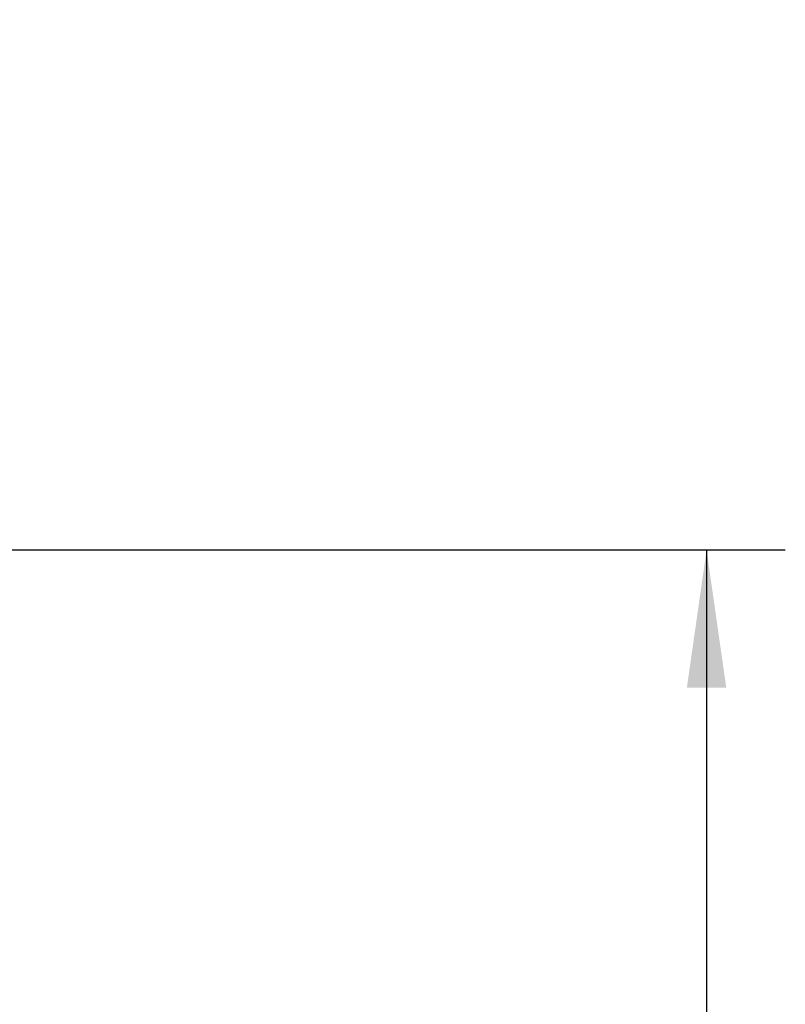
# Model space of a CAD drawing. Header units: inches. Extents: x 0 to 420, y 0 to 297.
# Tile 26 of 90: x 138 to 157, y 65 to 90. Entities that reach past the tile are written whole.
import ezdxf

# ---------------------------------------------------------------- set-up
doc = ezdxf.new("R2010")
doc.units = ezdxf.units.IN
doc.header["$LTSCALE"] = 23.1
doc.header["$MEASUREMENT"] = 0
doc.layers.get('0').update_dxf_attribs({"linetype": 'CONTINUOUS'})
doc.layers.add('DIM_PILOTEES', color=7, linetype='CONTINUOUS')
doc.styles.get("Standard").update_dxf_attribs({"font": 'txt', "width": 0.7})
doc.styles.add('TEXTSTYLE_2', font='txt', dxfattribs={"width": 0.7})
doc.dimstyles.new('DIMSTYLE_1', dxfattribs={"dimtxt": 0.18, "dimasz": 3.5, "dimexe": 2, "dimexo": 0, "dimgap": 0.045, "dimtad": 1, "dimzin": 4, "dimdsep": 46, "dimtxsty": 'TEXTSTYLE_2', "dimblk": '_FILLED', "dimblk1": '_FILLED', "dimblk2": '_FILLED', "dimcen": 0.09, "dimazin": 1, "dimtp": 0.003937, "dimtm": 0.003937, "dimtfac": 1, "dimtdec": 0, "dimtofl": 0, "dimtmove": 0, "dimatfit": 3, "dimldrblk": '_FILLED', "dimfxl": 1, "dimtolj": 1, "dimtzin": 4, "dimarcsym": 0})
doc.dimstyles.new('DIMSTYLE_4', dxfattribs={"dimtxt": 2.5, "dimasz": 3.5, "dimexe": 2, "dimexo": 0, "dimgap": 0.09, "dimtad": 1, "dimdec": 0, "dimzin": 4, "dimdsep": 46, "dimtxsty": 'STANDARD', "dimblk": '_FILLED', "dimblk1": '_FILLED', "dimblk2": '_FILLED', "dimcen": 0.09, "dimazin": 1, "dimtp": 0.07874, "dimtm": 0.07874, "dimtfac": 1, "dimtdec": 0, "dimtofl": 0, "dimtmove": 0, "dimatfit": 1, "dimldrblk": '_FILLED', "dimfxl": 1, "dimtolj": 1, "dimtzin": 4, "dimarcsym": 0})

# ---------------------------------------------------------------- blocks, each defined once
blk = doc.blocks.new('_FILLED')
at = {"color": 0, "linetype": 'ByBlock'}
blk.add_solid([(0, 0), (-1, 0.142857), (-1, -0.142857)], dxfattribs=at)
blk = doc.blocks.new('*D7')
at = {"layer": 'DIM_PILOTEES', "color": 2, "linetype": 'Continuous'}
for p, q in [((120.363, 76.135904), (155.164035, 76.135904)), ((155.164035, 76.135904), (157.209035, 76.135904)), ((155.209035, 76.135904), (155.209035, 56.305404)), ((155.209035, 36.474904), (155.209035, 56.305404)), ((110.21963, 36.474904), (155.164035, 36.474904)), ((155.164035, 36.474904), (157.209035, 36.474904))]:
    blk.add_line(p, q, dxfattribs=at)
at = {"layer": 'DIM_PILOTEES', "color": 2, "linetype": 'Continuous', "xscale": 3.5, "yscale": 3.5, "zscale": 3.5}
for p, rotation in [((155.209035, 76.135904), 90), ((155.209035, 36.474904), 270)]:
    blk.add_blockref('_FILLED', p, dxfattribs=dict(at, rotation=rotation))
blk = doc.blocks.new('*D14')
at = {"layer": 'DIM_PILOTEES', "color": 2, "linetype": 'Continuous'}
blk.add_line((130.459481, 99.719242), (144.563257, 108.862085), dxfattribs=at)
at = {"layer": 'DIM_PILOTEES', "color": 2, "linetype": 'Continuous', "xscale": 3.5, "yscale": 3.5, "zscale": 3.5, "rotation": 212.953525}
blk.add_blockref('_FILLED', (130.459481, 99.719242), dxfattribs=at)

msp = doc.modelspace()

# ---------------------------------------------------------------- dimensions: what is measured, and where the dimension line sits
at = {"layer": 'DIM_PILOTEES', "color": 2, "linetype": 'Continuous'}
dim = msp.add_diameter_dim_2p(p1=(130.459481, 99.719242), p2=(58.426404, 53.023441), text='{\\fSymbol_ASME;\\W1.0;⌀}<>', dimstyle='DIMSTYLE_4', override={"dimpost": '<>'}, dxfattribs=at)
dim.commit()
dim.dimension.update_dxf_attribs({"geometry": '*D14', "text_midpoint": (137.403577, 104.965621), "dimtype": 163})
dim = msp.add_linear_dim(base=(155.209035, 76.135904), p1=(110.21963, 36.474904), p2=(120.363, 76.135904), angle=90, text=' ', dimstyle='DIMSTYLE_1', dxfattribs=at)
dim.commit()
dim.dimension.update_dxf_attribs({"geometry": '*D7', "text_midpoint": (155.209035, 55.417917), "dimtype": 160})

doc.saveas('drawing.dxf')
